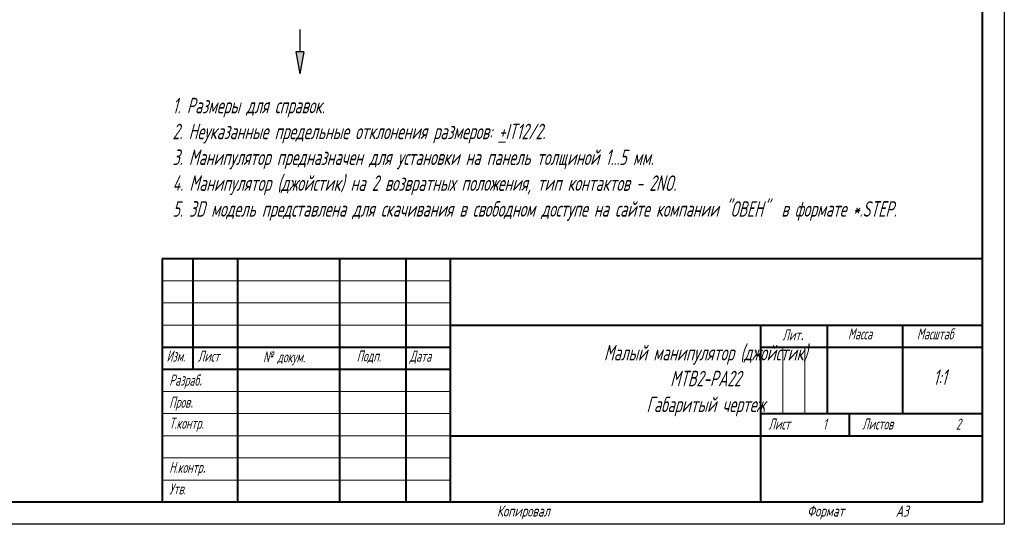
# Model space of a CAD drawing. Header units: millimetres. Extents: x 2171 to 2591, y 1134 to 1431.
# Tile 2 of 5: x 2369 to 2591, y 1134 to 1248. Entities that reach past the tile are written whole.
import ezdxf

# ---------------------------------------------------------------- set-up
doc = ezdxf.new("R2010")
doc.units = ezdxf.units.MM
doc.layers.add('size', color=7, linetype='Continuous', lineweight=20)
doc.layers.add('text', color=7, linetype='Continuous', lineweight=20)
doc.layers.add('ФОРМАТ', color=7, linetype='Continuous')
doc.styles.add('GOST', font='GOST.shx', dxfattribs={"width": 0.8, "oblique": 15})

msp = doc.modelspace()

# ---------------------------------------------------------------- hatches: boundary and pattern name
at = {"layer": 'size', "lineweight": 25, "ltscale": 5}
h = msp.add_hatch(color=256, dxfattribs=at)
h.dxf.hatch_style = 1
h.paths.add_polyline_path([(2430.97, 1240.42), (2432.73, 1240.42), (2431.85, 1235.42)])

# ---------------------------------------------------------------- linework, layer by layer
for p, q in [((2431.85, 1245.42), (2431.85, 1240.42)), ((2432.73, 1240.42), (2430.97, 1240.42)), ((2430.97, 1240.42), (2431.85, 1235.42)), ((2432.73, 1240.42), (2431.85, 1235.42)), ((2431.85, 1240.42), (2431.85, 1240.42))]:
    msp.add_line(p, q, dxfattribs=at)
at = {"layer": 'ФОРМАТ', "linetype": 'ByBlock', "ltscale": 5}
for p, q in [((2590.81, 1430.73), (2590.81, 1133.73)), ((2590.81, 1133.73), (2170.81, 1133.73))]:
    msp.add_line(p, q, dxfattribs=at)
at = {"layer": 'ФОРМАТ', "linetype": 'ByBlock', "lineweight": 40, "ltscale": 5}
for p, q in [((2585.81, 1425.73), (2585.81, 1138.73)), ((2585.81, 1138.73), (2178.81, 1138.73))]:
    msp.add_line(p, q, dxfattribs=at)
at = {"layer": 'ФОРМАТ', "linetype": 'Continuous', "lineweight": 40}
for p, q in [((2400.81, 1193.73), (2585.81, 1193.73)), ((2400.81, 1193.73), (2400.81, 1138.73)), ((2407.81, 1168.73), (2407.81, 1193.73)), ((2417.81, 1193.73), (2417.81, 1138.73)), ((2440.81, 1193.73), (2440.81, 1138.73)), ((2455.81, 1193.73), (2455.81, 1138.73)), ((2465.81, 1193.73), (2465.81, 1138.73)), ((2465.81, 1178.73), (2585.81, 1178.73)), ((2535.81, 1178.73), (2535.81, 1138.73)), ((2550.81, 1178.73), (2550.81, 1158.73)), ((2567.81, 1178.73), (2567.81, 1158.73)), ((2400.81, 1173.73), (2465.81, 1173.73)), ((2535.81, 1173.73), (2585.81, 1173.73)), ((2400.81, 1168.73), (2465.81, 1168.73)), ((2535.81, 1158.73), (2585.81, 1158.73)), ((2555.81, 1158.73), (2555.81, 1153.73)), ((2465.81, 1153.73), (2585.81, 1153.73))]:
    msp.add_line(p, q, dxfattribs=at)
at = {"layer": 'ФОРМАТ', "linetype": 'Continuous', "lineweight": 0}
for p, q in [((2400.81, 1188.73), (2465.81, 1188.73)), ((2400.81, 1183.73), (2465.81, 1183.73)), ((2400.81, 1178.73), (2465.81, 1178.73)), ((2540.81, 1173.73), (2540.81, 1158.73)), ((2545.81, 1173.73), (2545.81, 1158.73)), ((2400.81, 1163.73), (2465.81, 1163.73)), ((2400.81, 1158.73), (2465.81, 1158.73)), ((2400.81, 1153.73), (2465.81, 1153.73)), ((2400.81, 1148.73), (2465.81, 1148.73)), ((2400.81, 1143.73), (2465.81, 1143.73))]:
    msp.add_line(p, q, dxfattribs=at)

# ---------------------------------------------------------------- texts
at = {"layer": 'text', "linetype": 'ByBlock', "ltscale": 5, "insert": (2403.13, 1230.02), "char_height": 3.5, "width": 178.6812, "attachment_point": 1, "style": 'GOST'}
msp.add_mtext('\\pxqj;1. Размеры для справок.\\P\\pq*;2. Неуказанные предельные отклонения размеров: {\\L+}IT12/2.\\P3. Манипулятор предназначен для установки на панель толщиной 1...5 мм.\\P4. Манипулятор (джойстик) на 2 возвратных положения, тип контактов - 2NO.\\P5. 3D модель представлена для скачивания в свободном доступе на сайте компании "ОВЕН"  в формате *.STEP.', dxfattribs=at)
at = {"layer": 'ФОРМАТ', "attachment_point": 1, "style": 'GOST'}
for s, insert, char_height in [('{\\Q15;\\W0.8;Лит\\H1.4x;\\W0.965;.}', (2540.74, 1178.77), 2.5), ('{\\Q15;\\W0.8;Масса}', (2555.52, 1177.98), 2.5), ('{\\Q15;\\W0.8;Масштаб}', (2571.08, 1177.98), 2.5), ('\\pxqc;{\\H1.4x;\\FGost|c0;Малый манипулятор (джойстик)\\PMTB2-PA22\\PГабаритый чертеж}', (2500.47, 1174.23), 2.5), ('{\\Q15;\\W0.784;Изм.}', (2401.78, 1172.96), 2.5), ('{\\Q15;\\W0.8;Лист}', (2408.84, 1172.96), 2.5), ('{\\H0.71429x;\\FGost|c0;№ докум\\W0.965;.}', (2423.55, 1172.79), 3.5), ('{\\Q15;\\W0.8;Подп.}', (2444.69, 1172.98), 2.5), ('{\\Q15;\\W0.8;Дата}', (2456.64, 1172.96), 2.5), ('{\\Q15;\\W0.8;Разраб\\H1.4x;.}', (2402.39, 1168.54), 2.5), ('{\\Q15;\\W0.8;1:1}', (2574.78, 1168.7), 3.5), ('{\\Q15;\\W0.8;Пров\\H1.4x;.}', (2402.39, 1163.54), 2.5), ('{\\Q15;\\W0.8;Т.контр\\W0.965;.}', (2402.39, 1157.8), 2.5), ('{\\Q15;\\W0.8;Лист}', (2537.59, 1157.63), 2.5), ('{\\Q15;\\W0.8;1}', (2549.88, 1157.61), 2.5), ('{Листов}', (2558.72, 1157.63), 2.5), ('{\\Q15;\\W0.8;2}', (2579.88, 1157.61), 2.5), ('{\\Q15;\\W0.8;Н.контр\\H1.4x;.}', (2402.39, 1148.84), 2.5), ('{\\Q15;\\W0.8;Утв.}', (2402.39, 1142.98), 2.5), ('{\\W0.9;Копировал}', (2476.31, 1137.98), 2.5), ('{\\W0.9;Формат}', (2546.31, 1137.98), 2.5), ('{\\W0.9;A3}', (2566.31, 1137.96), 2.5)]:
    msp.add_mtext(s, dxfattribs=dict(at, insert=insert, char_height=char_height))

doc.saveas('drawing.dxf')
